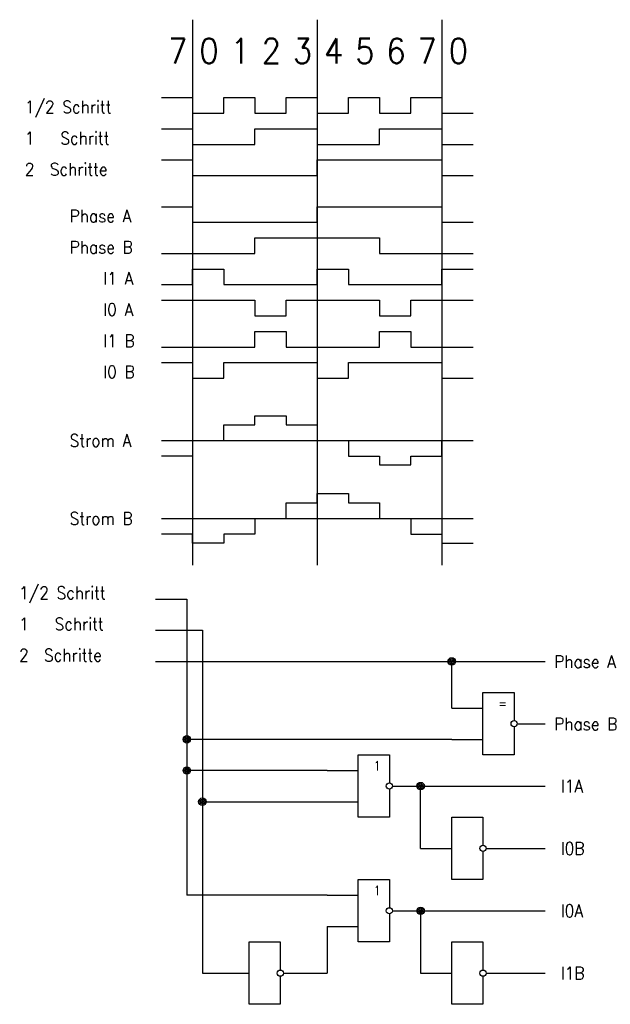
# Model space of a CAD drawing. Extents: x 7.4 to 54.8, y 88.5 to 167.5.
import ezdxf

# ---------------------------------------------------------------- set-up
doc = ezdxf.new("R2010")
doc.units = 0
doc.header["$LTSCALE"] = 5
doc.layers.get('0').update_dxf_attribs({"linetype": 'CONTINUOUS'})
doc.layers.add('FRÄSLINIEN', color=7, linetype='CONTINUOUS')
doc.styles.add('TXT', font='txt_____.ttf')

# ---------------------------------------------------------------- blocks, each defined once
blk = doc.blocks.new('XOR2_1')
at = {"color": 25, "linetype": 'CONTINUOUS'}
for p, q in [((2.5, -3.75), (2.5, 1.25)), ((2.5, 1.25), (5, 1.25)), ((5, 1.25), (5, -1)), ((0, 0), (2.5, 0)), ((5, -1.5), (5, -3.75)), ((5.25, -1.25), (7.5, -1.25)), ((0, -2.5), (2.5, -2.5)), ((5, -3.75), (2.5, -3.75))]:
    blk.add_line(p, q, dxfattribs=at)
blk.add_circle((5, -1.25), 0.25, dxfattribs=at)
at = {"color": 25, "linetype": 'CONTINUOUS', "style": 'TXT', "width": 0.8}
blk.add_text('=', height=0.75, dxfattribs=at).set_placement((3.75, 0))
blk = doc.blocks.new('NOR2_2')
at = {"color": 25, "linetype": 'CONTINUOUS'}
for p, q in [((2.5, -3.75), (2.5, 1.25)), ((2.5, 1.25), (5, 1.25)), ((5, 1.25), (5, -1)), ((0, 0), (2.5, 0)), ((5, -1.5), (5, -3.75)), ((5.25, -1.25), (7.5, -1.25)), ((0, -2.5), (2.5, -2.5)), ((5, -3.75), (2.5, -3.75))]:
    blk.add_line(p, q, dxfattribs=at)
blk.add_circle((5, -1.25), 0.25, dxfattribs=at)
at = {"color": 25, "linetype": 'CONTINUOUS', "style": 'TXT', "width": 0.8}
blk.add_text('1', height=0.75, dxfattribs=at).set_placement((3.75, 0))
blk = doc.blocks.new('NOT_3')
at = {"color": 25, "linetype": 'CONTINUOUS'}
for p, q in [((2.5, -2.5), (2.5, 2.5)), ((2.5, 2.5), (5, 2.5)), ((5, 2.5), (5, 0.25)), ((0, 0), (2.5, 0)), ((5.25, 0), (7.5, 0)), ((5, -0.25), (5, -2.5)), ((5, -2.5), (2.5, -2.5))]:
    blk.add_line(p, q, dxfattribs=at)
blk.add_circle((5, 0), 0.25, dxfattribs=at)
blk = doc.blocks.new('NOT_4')
at = {"color": 25, "linetype": 'CONTINUOUS'}
for p, q in [((2.5, -2.5), (2.5, 2.5)), ((2.5, 2.5), (5, 2.5)), ((5, 2.5), (5, 0.25)), ((-1.25, 0), (2.5, 0)), ((5.25, 0), (8.75, 0)), ((5, -0.25), (5, -2.5)), ((5, -2.5), (2.5, -2.5))]:
    blk.add_line(p, q, dxfattribs=at)
blk.add_circle((5, 0), 0.25, dxfattribs=at)
blk = doc.blocks.new('NOR2_5')
at = {"color": 25, "linetype": 'CONTINUOUS'}
for p, q in [((2.5, -3.75), (2.5, 1.25)), ((2.5, 1.25), (5, 1.25)), ((5, 1.25), (5, -1)), ((0, 0), (2.5, 0)), ((5, -1.5), (5, -3.75)), ((5.25, -1.25), (7.5, -1.25)), ((0, -2.5), (2.5, -2.5)), ((5, -3.75), (2.5, -3.75))]:
    blk.add_line(p, q, dxfattribs=at)
blk.add_circle((5, -1.25), 0.25, dxfattribs=at)
at = {"color": 25, "linetype": 'CONTINUOUS', "style": 'TXT', "width": 0.8}
blk.add_text('1', height=0.75, dxfattribs=at).set_placement((3.75, 0))
blk = doc.blocks.new('NOT_6')
at = {"color": 25, "linetype": 'CONTINUOUS'}
for p, q in [((2.5, -2.5), (2.5, 2.5)), ((2.5, 2.5), (5, 2.5)), ((5, 2.5), (5, 0.25)), ((0, 0), (2.5, 0)), ((5.25, 0), (7.5, 0)), ((5, -0.25), (5, -2.5)), ((5, -2.5), (2.5, -2.5))]:
    blk.add_line(p, q, dxfattribs=at)
blk.add_circle((5, 0), 0.25, dxfattribs=at)
blk = doc.blocks.new('PUNKT_7')
at = {"color": 25, "linetype": 'CONTINUOUS'}
for radius in [0.3, 0.2, 0.1]:
    blk.add_circle((0, 0), radius, dxfattribs=at)
blk = doc.blocks.new('PUNKT_8')
at = {"color": 25, "linetype": 'CONTINUOUS'}
for radius in [0.3, 0.2, 0.1]:
    blk.add_circle((0, 0), radius, dxfattribs=at)
blk = doc.blocks.new('PUNKT_9')
at = {"color": 25, "linetype": 'CONTINUOUS'}
for radius in [0.3, 0.2, 0.1]:
    blk.add_circle((0, 0), radius, dxfattribs=at)
blk = doc.blocks.new('PUNKT_10')
at = {"color": 25, "linetype": 'CONTINUOUS'}
for radius in [0.3, 0.2, 0.1]:
    blk.add_circle((0, 0), radius, dxfattribs=at)
blk = doc.blocks.new('PUNKT_11')
at = {"color": 25, "linetype": 'CONTINUOUS'}
for radius in [0.3, 0.2, 0.1]:
    blk.add_circle((0, 0), radius, dxfattribs=at)
blk = doc.blocks.new('PUNKT_12')
at = {"color": 25, "linetype": 'CONTINUOUS'}
for radius in [0.3, 0.2, 0.1]:
    blk.add_circle((0, 0), radius, dxfattribs=at)

msp = doc.modelspace()

# ---------------------------------------------------------------- linework, layer by layer
at = {"layer": 'FRÄSLINIEN', "linetype": 'CONTINUOUS'}
for p, q in [((21.25, 167.5), (21.25, 123.75)), ((31.25, 167.5), (31.25, 123.75)), ((41.25, 167.5), (41.25, 123.75)), ((18.75, 161.25), (21.25, 161.25)), ((21.25, 161.25), (21.25, 160)), ((23.75, 160), (23.75, 161.25)), ((23.75, 161.25), (26.25, 161.25)), ((26.25, 161.25), (26.25, 160)), ((28.75, 160), (28.75, 161.25)), ((28.75, 161.25), (31.25, 161.25)), ((31.25, 161.25), (31.25, 160)), ((33.75, 160), (33.75, 161.25)), ((33.75, 161.25), (36.25, 161.25)), ((36.25, 161.25), (36.25, 160)), ((38.75, 160), (38.75, 161.25)), ((38.75, 161.25), (41.25, 161.25)), ((41.25, 161.25), (41.25, 160)), ((21.25, 160), (23.75, 160)), ((26.25, 160), (28.75, 160)), ((31.25, 160), (33.75, 160)), ((36.25, 160), (38.75, 160)), ((41.25, 160), (43.75, 160)), ((18.75, 158.75), (21.25, 158.75)), ((21.25, 158.75), (21.25, 157.5)), ((26.25, 157.5), (26.25, 158.75)), ((26.25, 158.75), (31.25, 158.75)), ((31.25, 158.75), (31.25, 157.5)), ((36.25, 157.5), (36.25, 158.75)), ((36.25, 158.75), (41.25, 158.75)), ((41.25, 158.75), (41.25, 157.5)), ((21.25, 157.5), (26.25, 157.5)), ((31.25, 157.5), (36.25, 157.5)), ((41.25, 157.5), (43.75, 157.5)), ((18.75, 156.25), (21.25, 156.25)), ((21.25, 156.25), (21.25, 155)), ((31.25, 155), (31.25, 156.25)), ((31.25, 156.25), (41.25, 156.25)), ((41.25, 156.25), (41.25, 155)), ((21.25, 155), (31.25, 155)), ((41.25, 155), (43.75, 155)), ((18.75, 152.5), (21.25, 152.5)), ((21.25, 152.5), (21.25, 151.25)), ((31.25, 151.25), (31.25, 152.5)), ((31.25, 152.5), (41.25, 152.5)), ((41.25, 152.5), (41.25, 151.25)), ((21.25, 151.25), (31.25, 151.25)), ((41.25, 151.25), (43.75, 151.25)), ((26.25, 148.75), (26.25, 150)), ((26.25, 150), (36.25, 150)), ((36.25, 150), (36.25, 148.75)), ((18.75, 148.75), (26.25, 148.75)), ((36.25, 148.75), (43.75, 148.75)), ((21.25, 147.5), (23.75, 147.5)), ((21.25, 146.25), (21.25, 147.5)), ((23.75, 147.5), (23.75, 146.25)), ((31.25, 146.25), (31.25, 147.5)), ((31.25, 147.5), (33.75, 147.5)), ((33.75, 147.5), (33.75, 146.25)), ((41.25, 146.25), (41.25, 147.5)), ((41.25, 147.5), (43.75, 147.5)), ((18.75, 146.25), (21.25, 146.25)), ((23.75, 146.25), (31.25, 146.25)), ((33.75, 146.25), (41.25, 146.25)), ((18.75, 145), (26.25, 145)), ((26.25, 145), (26.25, 143.75)), ((28.75, 143.75), (28.75, 145)), ((28.75, 145), (36.25, 145)), ((36.25, 145), (36.25, 143.75)), ((38.75, 143.75), (38.75, 145)), ((38.75, 145), (43.75, 145)), ((26.25, 143.75), (28.75, 143.75)), ((36.25, 143.75), (38.75, 143.75)), ((26.25, 141.25), (26.25, 142.5)), ((26.25, 142.5), (28.75, 142.5)), ((28.75, 142.5), (28.75, 141.25)), ((36.25, 141.25), (36.25, 142.5)), ((36.25, 142.5), (38.75, 142.5)), ((38.75, 142.5), (38.75, 141.25)), ((18.75, 141.25), (26.25, 141.25)), ((28.75, 141.25), (36.25, 141.25)), ((38.75, 141.25), (43.75, 141.25)), ((18.75, 140), (21.25, 140)), ((21.25, 140), (21.25, 138.75)), ((23.75, 138.75), (23.75, 140)), ((23.75, 140), (31.25, 140)), ((31.25, 140), (31.25, 138.75)), ((33.75, 138.75), (33.75, 140)), ((33.75, 140), (41.25, 140)), ((41.25, 140), (41.25, 138.75)), ((21.25, 138.75), (23.75, 138.75)), ((31.25, 138.75), (33.75, 138.75)), ((41.25, 138.75), (43.75, 138.75)), ((26.25, 135), (26.25, 135.742)), ((26.25, 135.742), (28.75, 135.742)), ((28.75, 135.742), (28.75, 135)), ((23.75, 133.75), (23.75, 135)), ((23.75, 135), (26.25, 135)), ((28.75, 135), (31.25, 135)), ((31.25, 135), (31.25, 133.75)), ((18.75, 133.75), (43.75, 133.75)), ((21.25, 133.75), (23.75, 133.75)), ((21.25, 133.75), (21.25, 132.5)), ((31.25, 133.75), (33.75, 133.75)), ((33.75, 133.75), (33.75, 132.5)), ((41.25, 132.5), (41.25, 133.75)), ((41.25, 133.75), (43.75, 133.75)), ((21.25, 132.5), (18.75, 132.5)), ((33.75, 132.5), (36.25, 132.5)), ((36.25, 132.5), (36.25, 131.797)), ((38.75, 131.797), (38.75, 132.5)), ((38.75, 132.5), (41.25, 132.5)), ((36.25, 131.797), (38.75, 131.797)), ((28.75, 127.5), (28.75, 128.75)), ((28.75, 128.75), (31.25, 128.75)), ((31.25, 128.75), (31.25, 129.492)), ((31.25, 129.492), (33.75, 129.492)), ((33.75, 129.492), (33.75, 128.75)), ((33.75, 128.75), (36.25, 128.75)), ((36.25, 128.75), (36.25, 127.5)), ((18.75, 127.5), (43.75, 127.5)), ((26.25, 127.5), (28.75, 127.5)), ((26.25, 127.5), (26.25, 126.25)), ((36.25, 127.5), (38.75, 127.5)), ((38.75, 127.5), (38.75, 126.25)), ((21.25, 126.25), (18.75, 126.25)), ((21.25, 125.507), (21.25, 126.25)), ((26.25, 126.25), (23.75, 126.25)), ((23.75, 126.25), (23.75, 125.507)), ((38.75, 126.25), (41.25, 126.25)), ((41.25, 126.25), (41.25, 125.507)), ((23.75, 125.507), (21.25, 125.507)), ((41.25, 125.507), (43.75, 125.507)), ((18.29, 121.034), (20.79, 121.034)), ((20.79, 121.034), (20.79, 97.284)), ((18.29, 118.534), (22.04, 118.534)), ((22.04, 118.534), (22.04, 91.034)), ((18.29, 116.034), (49.54, 116.034)), ((42.04, 112.284), (42.04, 116.034)), ((42.04, 109.784), (20.79, 109.784)), ((32.04, 107.284), (20.79, 107.284)), ((39.54, 106.034), (49.54, 106.034)), ((39.54, 101.034), (39.54, 106.034)), ((22.04, 104.784), (32.04, 104.784)), ((47.04, 101.034), (49.54, 101.034)), ((32.04, 97.284), (20.79, 97.284)), ((39.54, 96.034), (39.54, 91.034)), ((39.54, 96.034), (49.54, 96.034)), ((32.04, 94.784), (32.04, 91.034)), ((47.04, 91.034), (49.54, 91.034))]:
    msp.add_line(p, q, dxfattribs=at)

# ---------------------------------------------------------------- block references
for name, p in [('PUNKT_7', (42.04, 116.034)), ('XOR2_1', (42.04, 112.284)), ('PUNKT_8', (20.79, 109.784)), ('NOR2_2', (32.04, 107.284)), ('PUNKT_9', (20.79, 107.284)), ('PUNKT_12', (39.54, 106.034)), ('PUNKT_10', (22.04, 104.784)), ('NOT_3', (39.54, 101.034)), ('NOR2_5', (32.04, 97.284)), ('PUNKT_11', (39.54, 96.034)), ('NOT_4', (23.29, 91.034)), ('NOT_6', (39.54, 91.034))]:
    msp.add_blockref(name, p, dxfattribs=at)

# ---------------------------------------------------------------- texts
at = {"layer": 'FRÄSLINIEN', "linetype": 'CONTINUOUS', "style": 'TXT', "width": 0.9}
for s, height, p in [('7', 2, (19.3, 164)), ('0', 2, (21.8, 164)), ('1', 2, (24.3, 164)), ('2', 2, (26.8, 164)), ('3', 2, (29.3, 164)), ('4', 2, (31.8, 164)), ('5', 2, (34.3, 164)), ('6', 2, (36.8, 164)), ('7', 2, (39.3, 164)), ('0', 2, (41.8, 164)), ('1/2 Schritt', 1, (7.8, 160)), ('1   Schritt', 1, (7.8, 157.5)), ('2  Schritte', 1, (7.8, 155)), ('Phase A', 1, (11.4, 151.25)), ('Phase B', 1, (11.4, 148.75)), ('I1 A', 1, (14.1, 146.25)), ('I0 A', 1, (14.1, 143.75)), ('I1 B', 1, (14.1, 141.25)), ('I0 B', 1, (14.1, 138.75)), ('Strom A', 1, (11.4, 133.25)), ('Strom B', 1, (11.4, 127)), ('1/2 Schritt', 1, (7.34, 121.034)), ('1   Schritt', 1, (7.34, 118.534)), ('2  Schritte', 1, (7.34, 116.034)), ('Phase A', 1, (50.258, 115.512)), ('Phase B', 1, (50.258, 110.512)), ('I1A', 1, (50.79, 105.534)), ('I0B', 1, (50.79, 100.534)), ('I0A', 1, (50.79, 95.534)), ('I1B', 1, (50.79, 90.534))]:
    msp.add_text(s, height=height, dxfattribs=at).set_placement(p)

doc.saveas('drawing.dxf')
